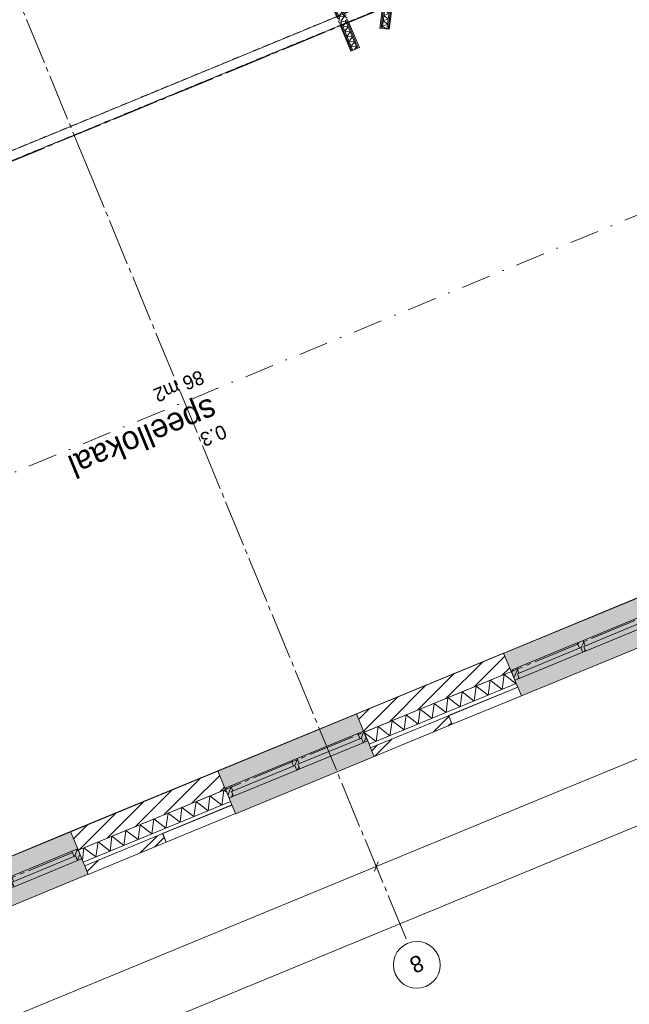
# Model space of a CAD drawing. Header units: millimetres. Extents: x -76965 to 1081933, y -21129 to 30747.
# Tile 21 of 114: x -50961 to -44455, y -13970 to -3454. Entities that reach past the tile are written whole.
import ezdxf
from ezdxf.enums import TextEntityAlignment as Align

# ---------------------------------------------------------------- set-up
doc = ezdxf.new("R2010")
doc.units = ezdxf.units.MM
doc.header["$MEASUREMENT"] = 0
for name, pattern in [('B0204', [650, 500, -50, 50, -50]), ('B0302', [625.500011, 313.000011, -156.25, 0, -156.25]), ('B0701', [117.059997, 77.999997, -39.06])]:
    doc.linetypes.add(name, pattern=pattern)
for name, color, linetype in [('007 Stramien', 7, 'Continuous'), ('021 Buitenwanden', 7, 'Continuous'), ('021 Buitenwanden 2D arcering', 7, 'Continuous'), ('021 Buitenwanden Afdek-arcering', 7, 'Continuous'), ('021 Buitenwanden Doorsnede-arcering', 7, 'Continuous'), ('021 Buitenwanden Laagscheidingslijnen', 7, 'Continuous'), ('021 Buitenwanden Ramen', 7, 'Continuous'), ('022 Binnenwanden', 7, 'Continuous'), ('022 Binnenwanden Deuren', 7, 'Continuous'), ('022 Binnenwanden Doorsnede-arcering', 7, 'Continuous'), ('022 Binnenwanden Laagscheidingslijnen', 7, 'Continuous'), ('023 Dekvloer', 7, 'Continuous'), ('102 Teksten ruimten _ Zones', 7, 'Continuous'), ('102 Teksten ruimten _ Zones Zone omranding', 7, 'Continuous'), ('102 Teksten ruimten _ Zones Zone tekst', 7, 'Continuous'), ('121 Drsn-en gevelaanduidingen', 7, 'Continuous'), ('160 Presentatie_Aankleding 2D', 7, 'Continuous')]:
    doc.layers.add(name, color=color, linetype=linetype)
doc.styles.add('GENERATED_STYLE_1', font='txt')
doc.dimstyles.new('GENERATED_STYLE__1', dxfattribs={"dimtxt": 300, "dimasz": 71.25, "dimexe": 0.18, "dimexo": 0, "dimgap": 0.09, "dimtad": 1, "dimdec": 0, "dimzin": 0, "dimdsep": 46, "dimtxsty": 'GENERATED_STYLE_1', "dimblk": 'ARROWHEAD_6', "dimblk1": 'ARROWHEAD_6', "dimblk2": 'ARROWHEAD_6', "dimcen": 0.09, "dimclrd": 1, "dimclre": 1, "dimclrt": 2, "dimadec": 1, "dimazin": 0, "dimtfac": 1, "dimtdec": 4, "dimtmove": 0, "dimatfit": 3, "dimfxl": 1, "dimtolj": 1, "dimtzin": 0, "dimarcsym": 0})
pattern_1 = [(45, (0, 0), (-229.8097, 229.8097), []), (45, (-45.96, 45.96), (-229.8097, 229.8097), [])]
pattern_2 = [(45, (0, 0), (-88.38835, 88.38835), [])]
pattern_3 = [(45, (0, 0), (-31.8198, 31.8198), [])]

# ---------------------------------------------------------------- blocks, each defined once
blk = doc.blocks.new('Slab_1_1', base_point=(-2608, 7603))
at = {"layer": '023 Dekvloer', "color": 1, "linetype": 'Continuous', "lineweight": 0, "flags": 128}
blk.add_lwpolyline([(-2608, 7603), (-65140, -18201), (-72389, -636), (-38626, 13297), (-39373, 15108), (-10605, 26980)], close=True, dxfattribs=at)
blk = doc.blocks.new('*D72')
at = {"layer": '160 Presentatie_Aankleding 2D', "color": 1, "linetype": 'Continuous', "lineweight": 0}
for p, q in [((-30840, -5767), (-38466, -8914)), ((-30867, -5702), (-30813, -5832)), ((-30861, -5816), (-30820, -5718)), ((-38466, -8914), (-47156, -12499)), ((-38493, -8849), (-38440, -8979)), ((-38487, -8963), (-38446, -8865))]:
    blk.add_line(p, q, dxfattribs=at)
at = {"layer": '160 Presentatie_Aankleding 2D', "color": 2, "lineweight": 0, "insert": (-34156, -7200), "char_height": 300, "attachment_point": 7, "rotation": 202.424, "style": 'GENERATED_STYLE_1'}
blk.add_mtext('\\A1;{\\fArial|b0|i0|c0|p38;8.250}', dxfattribs=at)
blk = doc.blocks.new('ARROWHEAD_6')
at = {"color": 0, "linetype": 'Continuous', "lineweight": 0}
for p, q in [((0, 0), (-1, 0)), ((-0.5, -0.5), (0.5, 0.5))]:
    blk.add_line(p, q, dxfattribs=at)
blk = doc.blocks.new('*D73')
at = {"layer": '160 Presentatie_Aankleding 2D', "color": 1, "linetype": 'Continuous', "lineweight": 0}
for p, q in [((-38466, -8914), (-47156, -12499)), ((-38487, -8963), (-38446, -8865)), ((-47176, -12548), (-47135, -12450))]:
    blk.add_line(p, q, dxfattribs=at)
at = {"layer": '160 Presentatie_Aankleding 2D', "color": 2, "lineweight": 0, "insert": (-42314, -10566), "char_height": 300, "attachment_point": 7, "rotation": 202.424, "style": 'GENERATED_STYLE_1'}
blk.add_mtext('\\A1;{\\fArial|b0|i0|c0|p38;9.400}', dxfattribs=at)
blk = doc.blocks.new('*D74')
at = {"layer": '160 Presentatie_Aankleding 2D', "color": 1, "linetype": 'Continuous', "lineweight": 0}
for p, q in [((-38466, -8914), (-47156, -12499)), ((-47156, -12499), (-55845, -16085)), ((-47182, -12434), (-47129, -12564)), ((-47176, -12548), (-47135, -12450)), ((-55865, -16134), (-55824, -16036))]:
    blk.add_line(p, q, dxfattribs=at)
at = {"layer": '160 Presentatie_Aankleding 2D', "color": 2, "lineweight": 0, "insert": (-51003, -14152), "char_height": 300, "attachment_point": 7, "rotation": 202.424, "style": 'GENERATED_STYLE_1'}
blk.add_mtext('\\A1;{\\fArial|b0|i0|c0|p38;9.400}', dxfattribs=at)
blk = doc.blocks.new('*D75')
at = {"layer": '160 Presentatie_Aankleding 2D', "color": 1, "linetype": 'Continuous', "lineweight": 0}
for p, q in [((-47156, -12499), (-55845, -16085)), ((-55845, -16085), (-64732, -19752)), ((-55872, -16020), (-55818, -16150)), ((-55865, -16134), (-55824, -16036)), ((-64732, -19752), (-64784, -19774)), ((-64759, -19687), (-64705, -19817)), ((-64711, -19703), (-64752, -19801))]:
    blk.add_line(p, q, dxfattribs=at)
at = {"layer": '160 Presentatie_Aankleding 2D', "color": 2, "lineweight": 0, "insert": (-59791, -17778), "char_height": 300, "attachment_point": 7, "rotation": 202.424, "style": 'GENERATED_STYLE_1'}
blk.add_mtext('\\A1;{\\fArial|b0|i0|c0|p38;9.614}', dxfattribs=at)
blk = doc.blocks.new('*D80')
at = {"layer": '160 Presentatie_Aankleding 2D', "color": 1, "linetype": 'Continuous', "lineweight": 0}
for p, q in [((-74820, 712), (-74690, 766)), ((-74707, 719), (-74804, 760)), ((-74777, 791), (-74755, 739)), ((-74755, 739), (-74008, -1073)), ((-74073, -1099), (-73943, -1046)), ((-73959, -1093), (-74057, -1052)), ((-74008, -1073), (-71387, -7423))]:
    blk.add_line(p, q, dxfattribs=at)
at = {"layer": '160 Presentatie_Aankleding 2D', "color": 2, "lineweight": 0, "insert": (-74522, 330), "char_height": 300, "attachment_point": 7, "rotation": 292.424, "style": 'GENERATED_STYLE_1'}
blk.add_mtext('\\A1;{\\fArial|b0|i0|c0|p38;1.960}', dxfattribs=at)
blk = doc.blocks.new('*D81')
at = {"layer": '160 Presentatie_Aankleding 2D', "color": 1, "linetype": 'Continuous', "lineweight": 0}
for p, q in [((-73959, -1093), (-74057, -1052)), ((-74008, -1073), (-71387, -7423)), ((-71452, -7450), (-71322, -7396)), ((-71338, -7443), (-71436, -7403))]:
    blk.add_line(p, q, dxfattribs=at)
at = {"layer": '160 Presentatie_Aankleding 2D', "color": 2, "lineweight": 0, "insert": (-72838, -3751), "char_height": 300, "attachment_point": 7, "rotation": 292.424, "style": 'GENERATED_STYLE_1'}
blk.add_mtext('\\A1;{\\fArial|b0|i0|c0|p38;6.870}', dxfattribs=at)
blk = doc.blocks.new('*D82')
at = {"layer": '160 Presentatie_Aankleding 2D', "color": 1, "linetype": 'Continuous', "lineweight": 0}
for p, q in [((-71452, -7450), (-71322, -7396)), ((-71338, -7443), (-71436, -7403)), ((-71387, -7423), (-69293, -12498)), ((-69244, -12518), (-69342, -12478))]:
    blk.add_line(p, q, dxfattribs=at)
at = {"layer": '160 Presentatie_Aankleding 2D', "color": 2, "lineweight": 0, "insert": (-70480, -9464), "char_height": 300, "attachment_point": 7, "rotation": 292.424, "style": 'GENERATED_STYLE_1'}
blk.add_mtext('\\A1;{\\fArial|b0|i0|c0|p38;5.490}', dxfattribs=at)
blk = doc.blocks.new('*D83')
at = {"layer": '160 Presentatie_Aankleding 2D', "color": 1, "linetype": 'Continuous', "lineweight": 0}
for p, q in [((-69358, -12525), (-69228, -12471)), ((-69244, -12518), (-69342, -12478)), ((-69293, -12498), (-66596, -19034)), ((-66661, -19060), (-66531, -19007)), ((-66645, -19013), (-66547, -19054)), ((-66596, -19034), (-66575, -19086))]:
    blk.add_line(p, q, dxfattribs=at)
at = {"layer": '160 Presentatie_Aankleding 2D', "color": 2, "lineweight": 0, "insert": (-68085, -15269), "char_height": 300, "attachment_point": 7, "rotation": 292.424, "style": 'GENERATED_STYLE_1'}
blk.add_mtext('\\A1;{\\fArial|b0|i0|c0|p38;7.070}', dxfattribs=at)
blk = doc.blocks.new('*D93')
at = {"layer": '160 Presentatie_Aankleding 2D', "color": 1, "linetype": 'Continuous', "lineweight": 0}
for p, q in [((-1552, 5605), (-64480, -20362)), ((-1579, 5670), (-1526, 5540)), ((-1573, 5556), (-1532, 5654)), ((-1500, 5627), (-1552, 5605)), ((-64480, -20362), (-64532, -20384)), ((-64507, -20297), (-64453, -20427)), ((-64460, -20313), (-64500, -20411))]:
    blk.add_line(p, q, dxfattribs=at)
at = {"layer": '160 Presentatie_Aankleding 2D', "color": 2, "lineweight": 0, "insert": (-32414, -7195), "char_height": 300, "attachment_point": 7, "rotation": 202.424, "style": 'GENERATED_STYLE_1'}
blk.add_mtext('\\A1;{\\fArial|b0|i0|c0|p38;68.075}', dxfattribs=at)
blk = doc.blocks.new('Cutting Plane_4_1', base_point=(-69553, -15934))
at = {"layer": '121 Drsn-en gevelaanduidingen', "color": 9, "linetype": 'B0302', "lineweight": 0}
blk.add_line((-69368, -15858), (-12464, 7624), dxfattribs=at)
blk = doc.blocks.new('*X156')
at = {"layer": '021 Buitenwanden Doorsnede-arcering', "color": 250, "linetype": 'Continuous', "lineweight": 0, "true_color": 0x3f3f3f}
for p, q in [((-48951, -11904), (-48930, -11744)), ((-48802, -11842), (-48930, -11744)), ((-48802, -11842), (-48781, -11682)), ((-48753, -11703), (-48781, -11682)), ((-49250, -12027), (-49229, -11867)), ((-49101, -11965), (-49229, -11867)), ((-49101, -11965), (-49079, -11805)), ((-48951, -11904), (-49079, -11805)), ((-49400, -12089), (-49378, -11929)), ((-49250, -12027), (-49378, -11929)), ((-49698, -12212), (-49677, -12052)), ((-49549, -12150), (-49677, -12052)), ((-49549, -12150), (-49528, -11990)), ((-49400, -12089), (-49528, -11990)), ((-49997, -12335), (-49976, -12175)), ((-49848, -12274), (-49976, -12175)), ((-49848, -12274), (-49827, -12114)), ((-49698, -12212), (-49827, -12114)), ((-50292, -12430), (-50275, -12299)), ((-50147, -12397), (-50275, -12299)), ((-50147, -12397), (-50125, -12237)), ((-49997, -12335), (-50125, -12237))]:
    blk.add_line(p, q, dxfattribs=at)
blk = doc.blocks.new('*X157')
at = {"layer": '021 Buitenwanden Doorsnede-arcering', "color": 250, "linetype": 'Continuous', "lineweight": 0, "true_color": 0x3f3f3f}
for p, q in [((-45963, -10670), (-45941, -10510)), ((-45813, -10609), (-45941, -10510)), ((-45813, -10609), (-45792, -10449)), ((-45664, -10547), (-45792, -10449)), ((-46112, -10732), (-46091, -10572)), ((-45963, -10670), (-46091, -10572)), ((-45664, -10547), (-45663, -10541)), ((-46411, -10855), (-46390, -10695)), ((-46261, -10794), (-46390, -10695)), ((-46261, -10794), (-46240, -10634)), ((-46112, -10732), (-46240, -10634)), ((-46710, -10979), (-46688, -10819)), ((-46560, -10917), (-46688, -10819)), ((-46560, -10917), (-46539, -10757)), ((-46411, -10855), (-46539, -10757)), ((-46859, -11040), (-46838, -10880)), ((-46710, -10979), (-46838, -10880)), ((-47158, -11164), (-47137, -11004)), ((-47009, -11102), (-47137, -11004)), ((-47009, -11102), (-46987, -10942)), ((-46859, -11040), (-46987, -10942)), ((-47158, -11164), (-47285, -11066))]:
    blk.add_line(p, q, dxfattribs=at)
blk = doc.blocks.new('R2e hout 17_3')
at = {"layer": '021 Buitenwanden 2D arcering', "linetype": 'Continuous', "lineweight": 0, "true_color": 0x000000}
h = blk.add_hatch(dxfattribs=at)
h.set_pattern_fill('310_Naaldhout__01__0001', color=18, style=0, pattern_type=2)
h.set_pattern_definition(pattern_3)
h.paths.add_polyline_path([(-800, 0), (-800, -114), (-733, -114), (-733, -54), (-750, -54), (-750, 0)])
h = blk.add_hatch(dxfattribs=at)
h.set_pattern_fill('310_Naaldhout__01__0001', color=18, style=0, pattern_type=2)
h.set_pattern_definition(pattern_3)
h.paths.add_polyline_path([(0, -114), (0, 0), (-16.5, 0), (-16.5, -54), (-33.5, -54), (-33.5, -114)])
h = blk.add_hatch(dxfattribs=at)
h.set_pattern_fill('310_Naaldhout__01__0001', color=18, style=0, pattern_type=2)
h.set_pattern_definition(pattern_3)
h.paths.add_polyline_path([(0, 0), (0, -114), (33.5, -114), (33.5, -54), (16.5, -54), (16.5, 0)])
h = blk.add_hatch(dxfattribs=at)
h.set_pattern_fill('310_Naaldhout__01__0001', color=18, style=0, pattern_type=2)
h.set_pattern_definition(pattern_3)
h.paths.add_polyline_path([(800, -114), (800, 0), (750, 0), (750, -54), (733, -54), (733, -114)])
at = {"layer": '021 Buitenwanden Ramen', "color": 1, "linetype": 'Continuous', "lineweight": 0}
for p, q in [((-800, 180), (800, 180)), ((-800, 0), (-750, 0)), ((-800, -114), (-800, 0)), ((-750, 0), (-750, -54)), ((-750, 0), (-16.5, 0)), ((-16.5, -54), (-16.5, 0)), ((-16.5, 0), (0, 0)), ((0, 0), (16.5, 0)), ((16.5, 0), (16.5, -54)), ((16.5, 0), (750, 0)), ((750, -54), (750, 0)), ((750, 0), (800, 0)), ((800, 0), (800, -114)), ((-750, -54), (-733, -54)), ((-750, -54), (-16.5, -54)), ((-750, -54), (-16.5, -54)), ((-733, -54), (-733, -114)), ((-33.5, -114), (-33.5, -54)), ((-33.5, -54), (-16.5, -54)), ((16.5, -54), (33.5, -54)), ((16.5, -54), (750, -54)), ((16.5, -54), (750, -54)), ((33.5, -54), (33.5, -114)), ((733, -114), (733, -54)), ((733, -54), (750, -54)), ((-733, -114), (-800, -114)), ((-33.5, -114), (-733, -114)), ((0, -114), (-33.5, -114)), ((33.5, -114), (0, -114)), ((733, -114), (33.5, -114)), ((800, -114), (733, -114)), ((-800, -314), (800, -314))]:
    blk.add_line(p, q, dxfattribs=at)
at = {"layer": '021 Buitenwanden Ramen', "color": 254, "linetype": 'Continuous', "lineweight": 0, "true_color": 0xdfdfdf}
for p, q in [((-800, -100), (-800, 0)), ((800, -100), (800, 0))]:
    blk.add_line(p, q, dxfattribs=at)
at = {"layer": '021 Buitenwanden Ramen', "color": 2, "linetype": 'Continuous', "lineweight": 0}
for p, q in [((-800, -114), (-800, -100)), ((800, -114), (800, -100))]:
    blk.add_line(p, q, dxfattribs=at)
blk = doc.blocks.new('R nis rechthoekig 17_2')
at = {"layer": '021 Buitenwanden Ramen', "color": 1, "linetype": 'Continuous', "lineweight": 0}
for p, q in [((-400, 100), (400, 100)), ((-400, 100), (-400, 0)), ((-400, 0), (400, 0)), ((400, 0), (400, 100))]:
    blk.add_line(p, q, dxfattribs=at)
blk.add_point((400, 100), dxfattribs=at)
blk = doc.blocks.new('Wall_15_1', base_point=(-39020, -7423))
at = {"layer": '021 Buitenwanden Afdek-arcering', "linetype": 'Continuous', "lineweight": 0, "true_color": 0xffffff}
for points in [[(-45796, -10219), (-45719, -10404), (-45676, -10509), (-45607, -10675), (-44128, -10065), (-44197, -9899), (-44240, -9793), (-44317, -9608)], [(-48846, -11477), (-48770, -11662), (-48726, -11768), (-48658, -11934), (-47179, -11324), (-47247, -11157), (-47291, -11052), (-47367, -10867)], [(-51897, -12736), (-51820, -12921), (-51777, -13027), (-51708, -13193), (-50229, -12583), (-50298, -12416), (-50341, -12311), (-50418, -12126)]]:
    blk.add_hatch(color=7, dxfattribs=at).paths.add_polyline_path(points)
at = {"layer": '021 Buitenwanden Doorsnede-arcering', "linetype": 'Continuous', "lineweight": 0, "true_color": 0x000000}
h = blk.add_hatch(dxfattribs=at)
h.set_pattern_fill('130_Kalkzandsteen_0001', color=18, style=0, pattern_type=2)
h.set_pattern_definition(pattern_2)
h.paths.add_polyline_path([(-45796, -10219), (-47367, -10867), (-47291, -11052), (-47286, -11065), (-45714, -10416), (-45719, -10404)])
h = blk.add_hatch(dxfattribs=at)
h.set_pattern_fill('145_Baksteen_0001', color=18, style=0, pattern_type=2)
h.set_pattern_definition(pattern_1)
h.paths.add_polyline_path([(-47217, -11231), (-47179, -11324), (-46347, -10980), (-46385, -10888)])
h = blk.add_hatch(dxfattribs=at)
h.set_pattern_fill('130_Kalkzandsteen_0001', color=18, style=0, pattern_type=2)
h.set_pattern_definition(pattern_2)
h.paths.add_polyline_path([(-50418, -12126), (-50341, -12311), (-50336, -12324), (-48765, -11675), (-48770, -11662), (-48846, -11477)])
h = blk.add_hatch(dxfattribs=at)
h.set_pattern_fill('145_Baksteen_0001', color=18, style=0, pattern_type=2)
h.set_pattern_definition(pattern_1)
h.paths.add_polyline_path([(-50267, -12490), (-50229, -12583), (-49397, -12239), (-49435, -12147)])
at = {"layer": '021 Buitenwanden', "color": 2, "linetype": 'Continuous', "lineweight": 0}
for p, q in [((-45796, -10219), (-45719, -10404)), ((-45719, -10404), (-45714, -10416)), ((-47367, -10867), (-47291, -11052)), ((-47291, -11052), (-47286, -11065)), ((-48846, -11477), (-48770, -11662)), ((-48770, -11662), (-48765, -11675)), ((-50418, -12126), (-50341, -12311)), ((-50341, -12311), (-50336, -12324))]:
    blk.add_line(p, q, dxfattribs=at)
at = {"layer": '021 Buitenwanden', "color": 254, "linetype": 'Continuous', "lineweight": 0, "true_color": 0xdfdfdf}
for p, q in [((-45714, -10416), (-45676, -10509)), ((-45676, -10509), (-45661, -10546)), ((-47286, -11065), (-47247, -11157)), ((-47247, -11157), (-47232, -11194)), ((-48765, -11675), (-48726, -11768)), ((-48726, -11768), (-48711, -11805)), ((-50336, -12324), (-50298, -12416)), ((-50298, -12416), (-50283, -12453))]:
    blk.add_line(p, q, dxfattribs=at)
at = {"layer": '021 Buitenwanden', "color": 1, "linetype": 'Continuous', "lineweight": 0}
for p, q in [((-46385, -10888), (-45645, -10583)), ((-46347, -10980), (-46385, -10888)), ((-49435, -12147), (-48696, -11842)), ((-49397, -12239), (-49435, -12147))]:
    blk.add_line(p, q, dxfattribs=at)
at = {"layer": '021 Buitenwanden', "color": 9, "linetype": 'Continuous', "lineweight": 0}
for p, q in [((-45661, -10546), (-45645, -10583)), ((-47232, -11194), (-47217, -11231)), ((-48711, -11805), (-48696, -11842)), ((-50283, -12453), (-50267, -12490))]:
    blk.add_line(p, q, dxfattribs=at)
at = {"layer": '021 Buitenwanden', "color": 3, "linetype": 'Continuous', "lineweight": 0}
for p, q in [((-47217, -11231), (-47179, -11324)), ((-50267, -12490), (-50229, -12583))]:
    blk.add_line(p, q, dxfattribs=at)
at = {"layer": '021 Buitenwanden', "color": 2, "linetype": 'Continuous', "lineweight": 0, "flags": 128}
for points in [[(-45796, -10219), (-47367, -10867)], [(-48846, -11477), (-50418, -12126)]]:
    blk.add_lwpolyline(points, dxfattribs=at)
at = {"layer": '021 Buitenwanden', "color": 3, "linetype": 'Continuous', "lineweight": 0, "flags": 128}
for points in [[(-47179, -11324), (-46347, -10980)], [(-50229, -12583), (-49397, -12239)]]:
    blk.add_lwpolyline(points, dxfattribs=at)
at = {"layer": '021 Buitenwanden Laagscheidingslijnen', "color": 2, "linetype": 'Continuous', "lineweight": 0}
for p, q in [((-47286, -11065), (-45714, -10416)), ((-50336, -12324), (-48765, -11675))]:
    blk.add_line(p, q, dxfattribs=at)
at = {"layer": '021 Buitenwanden Laagscheidingslijnen', "color": 1, "linetype": 'Continuous', "lineweight": 0}
for p, q in [((-47232, -11194), (-45661, -10546)), ((-50283, -12453), (-48711, -11805))]:
    blk.add_line(p, q, dxfattribs=at)
at = {"layer": '021 Buitenwanden Laagscheidingslijnen', "color": 3, "linetype": 'Continuous', "lineweight": 0}
for p, q in [((-47217, -11231), (-46385, -10888)), ((-50267, -12490), (-49435, -12147))]:
    blk.add_line(p, q, dxfattribs=at)
at = {"layer": '021 Buitenwanden', "color": 1, "lineweight": 0}
for name in ['*X157', '*X156']:
    blk.add_blockref(name, (0, 0), dxfattribs=at)
at = {"layer": '021 Buitenwanden Ramen', "color": 1, "linetype": 'Continuous', "lineweight": 0, "zscale": 1000, "rotation": 202.4239728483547}
for p in [(-44936, -10204), (-47987, -11463), (-51037, -12721)]:
    blk.add_blockref('R2e hout 17_3', p, dxfattribs=at)
at = {"layer": '021 Buitenwanden Ramen', "color": 1, "linetype": 'Continuous', "lineweight": 0, "xscale": -1, "zscale": 1000, "rotation": 202.4239728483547}
for p in [(-46015, -10735), (-49066, -11994)]:
    blk.add_blockref('R nis rechthoekig 17_2', p, dxfattribs=at)
blk = doc.blocks.new('speellokaal_0.3_16_1', base_point=(-49659, -7877))
at = {"layer": '102 Teksten ruimten _ Zones Zone tekst', "color": 2, "lineweight": 0, "style": 'GENERATED_STYLE_1'}
for tag, height, p in [('ROOM_AREA', 150, (-48975, -7332)), ('ROOM_NAME', 250, (-48825, -7718)), ('ROOM_NUMBER', 150, (-48735, -7913))]:
    blk.add_attdef(tag, text='', height=height, rotation=202.424, dxfattribs=at).set_placement(p, align=Align.TOP_LEFT)
blk = doc.blocks.new('Simple Door Opening_3')
at = {"layer": '022 Binnenwanden Deuren', "color": 1, "linetype": 'Continuous', "lineweight": 0}
for p, q in [((-6330, 88), (-6330, 100)), ((-6330, 75), (-6330, 88)), ((-6330, 25), (-6330, 75)), ((-6330, 12), (-6330, 25)), ((-6330, 0), (-6330, 12)), ((6330, 88), (6330, 100)), ((6330, 75), (6330, 88)), ((6330, 25), (6330, 75)), ((6330, 12), (6330, 25)), ((6330, 0), (6330, 12))]:
    blk.add_line(p, q, dxfattribs=at)
at = {"layer": '022 Binnenwanden Deuren', "color": 1, "linetype": 'B0701', "lineweight": 0}
for p, q in [((-6330, 100), (6330, 100)), ((-6330, 0), (6330, 0))]:
    blk.add_line(p, q, dxfattribs=at)
blk = doc.blocks.new('Wall_49_1', base_point=(-43683, -1813))
at = {"layer": '022 Binnenwanden', "color": 1, "linetype": 'Continuous', "lineweight": 0, "flags": 128}
blk.add_lwpolyline([(-55293, -6604), (-55254, -6696)], dxfattribs=at)
at = {"layer": '022 Binnenwanden Deuren', "color": 1, "linetype": 'Continuous', "lineweight": 0, "xscale": -0.9999999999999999, "zscale": 1000, "rotation": 202.4239735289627}
blk.add_blockref('Simple Door Opening_3', (-49442, -4190), dxfattribs=at)
blk = doc.blocks.new('*X1164')
at = {"layer": '022 Binnenwanden Doorsnede-arcering', "color": 250, "linetype": 'Continuous', "lineweight": 0, "true_color": 0x3f3f3f}
blk.add_line((-46989, -3236), (-46977, -3245), dxfattribs=at)
blk = doc.blocks.new('*X1165')
at = {"layer": '022 Binnenwanden Doorsnede-arcering', "color": 250, "linetype": 'Continuous', "lineweight": 0, "true_color": 0x3f3f3f}
blk.add_line((-47000, -3227), (-46989, -3236), dxfattribs=at)
blk = doc.blocks.new('*X1166')
at = {"layer": '022 Binnenwanden Doorsnede-arcering', "color": 250, "linetype": 'Continuous', "lineweight": 0, "true_color": 0x3f3f3f}
for p, q in [((-47069, -3237), (-47076, -3295)), ((-47069, -3237), (-47065, -3240)), ((-47084, -3289), (-47076, -3295))]:
    blk.add_line(p, q, dxfattribs=at)
blk = doc.blocks.new('*X1167')
at = {"layer": '022 Binnenwanden Doorsnede-arcering', "color": 250, "linetype": 'Continuous', "lineweight": 0, "true_color": 0x3f3f3f}
blk.add_line((-47065, -3240), (-47053, -3249), dxfattribs=at)
blk = doc.blocks.new('*X1168')
at = {"layer": '022 Binnenwanden Doorsnede-arcering', "color": 250, "linetype": 'Continuous', "lineweight": 0, "true_color": 0x3f3f3f}
for p, q in [((-47013, -3330), (-47067, -3352)), ((-47021, -3387), (-47067, -3352)), ((-47006, -3272), (-47059, -3295)), ((-47013, -3330), (-47059, -3295)), ((-47006, -3272), (-47012, -3268)), ((-47028, -3444), (-47081, -3466)), ((-47035, -3501), (-47081, -3466)), ((-47021, -3387), (-47074, -3409)), ((-47028, -3444), (-47074, -3409)), ((-47035, -3501), (-47088, -3524)), ((-47050, -3553), (-47088, -3524))]:
    blk.add_line(p, q, dxfattribs=at)
blk = doc.blocks.new('*X1169')
at = {"layer": '022 Binnenwanden Doorsnede-arcering', "color": 250, "linetype": 'Continuous', "lineweight": 0, "true_color": 0x3f3f3f}
for p, q in [((-46999, -3215), (-47052, -3237)), ((-47012, -3268), (-47052, -3237)), ((-46999, -3215), (-47004, -3211))]:
    blk.add_line(p, q, dxfattribs=at)
blk = doc.blocks.new('*X1170')
at = {"layer": '022 Binnenwanden Doorsnede-arcering', "color": 250, "linetype": 'Continuous', "lineweight": 0, "true_color": 0x3f3f3f}
for p, q in [((-46897, -2413), (-46950, -2436)), ((-46903, -2362), (-46943, -2378)), ((-46897, -2413), (-46943, -2378)), ((-46904, -2470), (-46957, -2493)), ((-46911, -2528), (-46957, -2493)), ((-46904, -2470), (-46950, -2436)), ((-46919, -2585), (-46972, -2607)), ((-46926, -2642), (-46972, -2607)), ((-46911, -2528), (-46964, -2550)), ((-46919, -2585), (-46964, -2550)), ((-46933, -2700), (-46986, -2722)), ((-46940, -2757), (-46986, -2722)), ((-46926, -2642), (-46979, -2665)), ((-46933, -2700), (-46979, -2665)), ((-46948, -2814), (-47001, -2836)), ((-46955, -2871), (-47001, -2836)), ((-46940, -2757), (-46994, -2779)), ((-46948, -2814), (-46994, -2779)), ((-46962, -2929), (-47015, -2951)), ((-46955, -2871), (-47008, -2894)), ((-46962, -2929), (-47008, -2894)), ((-46977, -3043), (-47030, -3066)), ((-46970, -2986), (-47023, -3008)), ((-46977, -3043), (-47023, -3008)), ((-46970, -2986), (-47015, -2951)), ((-46984, -3100), (-47037, -3123)), ((-46991, -3158), (-47037, -3123)), ((-46984, -3100), (-47030, -3066)), ((-46991, -3158), (-47045, -3180)), ((-47004, -3211), (-47045, -3180))]:
    blk.add_line(p, q, dxfattribs=at)
blk = doc.blocks.new('Wall_55_1', base_point=(-46915, -2360))
at = {"layer": '022 Binnenwanden', "color": 1, "linetype": 'Continuous', "lineweight": 0, "flags": 128}
for points in [[(-46965, -2354), (-47074, -3212)], [(-46968, -3169), (-46866, -2366)], [(-46866, -2366), (-46965, -2354)], [(-47088, -3327), (-47116, -3544)], [(-47017, -3557), (-46982, -3283)], [(-47116, -3544), (-47017, -3557)]]:
    blk.add_lwpolyline(points, dxfattribs=at)
at = {"layer": '022 Binnenwanden Laagscheidingslijnen', "color": 9, "linetype": 'Continuous', "lineweight": 0}
for p, q in [((-46952, -2355), (-47062, -3221)), ((-46940, -2357), (-47051, -3230)), ((-46998, -3208), (-46890, -2363)), ((-46983, -3188), (-46878, -2365)), ((-47064, -3236), (-47078, -3241)), ((-47062, -3221), (-47076, -3227)), ((-47051, -3230), (-47064, -3236)), ((-47005, -3265), (-46992, -3260)), ((-46985, -3203), (-46998, -3208)), ((-46992, -3260), (-46978, -3254)), ((-46971, -3197), (-46985, -3203)), ((-46969, -3183), (-46983, -3188)), ((-47073, -3307), (-47104, -3546)), ((-47058, -3287), (-47091, -3547)), ((-47087, -3312), (-47073, -3307)), ((-47085, -3298), (-47072, -3293)), ((-47072, -3293), (-47058, -3287)), ((-47042, -3554), (-47005, -3265)), ((-47029, -3555), (-46994, -3274)), ((-46994, -3274), (-46980, -3268))]:
    blk.add_line(p, q, dxfattribs=at)
at = {"layer": '022 Binnenwanden', "color": 1, "lineweight": 0}
for name in ['*X1170', '*X1166', '*X1167', '*X1169', '*X1165', '*X1164', '*X1168']:
    blk.add_blockref(name, (0, 0), dxfattribs=at)
blk = doc.blocks.new('*X1172')
at = {"layer": '022 Binnenwanden Doorsnede-arcering', "color": 250, "linetype": 'Continuous', "lineweight": 0, "true_color": 0x3f3f3f}
blk.add_line((-47486, -3421), (-47466, -3437), dxfattribs=at)
blk = doc.blocks.new('*X1173')
at = {"layer": '022 Binnenwanden Doorsnede-arcering', "color": 250, "linetype": 'Continuous', "lineweight": 0, "true_color": 0x3f3f3f}
for q in [(-47497, -3426), (-47486, -3421)]:
    blk.add_line((-47496, -3414), q, dxfattribs=at)
blk = doc.blocks.new('*X1174')
at = {"layer": '022 Binnenwanden Doorsnede-arcering', "color": 250, "linetype": 'Continuous', "lineweight": 0, "true_color": 0x3f3f3f}
blk.add_line((-47552, -3457), (-47555, -3482), dxfattribs=at)
blk = doc.blocks.new('*X1175')
at = {"layer": '022 Binnenwanden Doorsnede-arcering', "color": 250, "linetype": 'Continuous', "lineweight": 0, "true_color": 0x3f3f3f}
for q in [(-47552, -3457), (-47547, -3438)]:
    blk.add_line((-47549, -3436), q, dxfattribs=at)
blk = doc.blocks.new('*X1176')
at = {"layer": '022 Binnenwanden Doorsnede-arcering', "color": 250, "linetype": 'Continuous', "lineweight": 0, "true_color": 0x3f3f3f}
for p, q in [((-47476, -3477), (-47511, -3523)), ((-47454, -3531), (-47511, -3523)), ((-47476, -3477), (-47509, -3473)), ((-47454, -3531), (-47489, -3577)), ((-47432, -3584), (-47489, -3577)), ((-47432, -3584), (-47467, -3630)), ((-47410, -3637), (-47467, -3630)), ((-47410, -3637), (-47445, -3683)), ((-47388, -3691), (-47445, -3683)), ((-47388, -3691), (-47423, -3737)), ((-47366, -3744), (-47423, -3737)), ((-47366, -3744), (-47390, -3776))]:
    blk.add_line(p, q, dxfattribs=at)
blk = doc.blocks.new('*X1177')
at = {"layer": '022 Binnenwanden Doorsnede-arcering', "color": 250, "linetype": 'Continuous', "lineweight": 0, "true_color": 0x3f3f3f}
for p, q in [((-47498, -3424), (-47533, -3470)), ((-47509, -3473), (-47533, -3470)), ((-47498, -3424), (-47515, -3422))]:
    blk.add_line(p, q, dxfattribs=at)
blk = doc.blocks.new('*X1178')
at = {"layer": '022 Binnenwanden Doorsnede-arcering', "color": 250, "linetype": 'Continuous', "lineweight": 0, "true_color": 0x3f3f3f}
for p, q in [((-47806, -2677), (-47863, -2669)), ((-47806, -2677), (-47842, -2723)), ((-47784, -2730), (-47842, -2723)), ((-47784, -2730), (-47820, -2776)), ((-47762, -2784), (-47820, -2776)), ((-47762, -2784), (-47798, -2829)), ((-47740, -2837), (-47798, -2829)), ((-47740, -2837), (-47776, -2883)), ((-47718, -2890), (-47776, -2883)), ((-47718, -2890), (-47754, -2936)), ((-47696, -2944), (-47754, -2936)), ((-47696, -2944), (-47731, -2989)), ((-47674, -2997), (-47731, -2989)), ((-47674, -2997), (-47709, -3043)), ((-47652, -3050), (-47709, -3043)), ((-47652, -3050), (-47687, -3096)), ((-47630, -3104), (-47687, -3096)), ((-47630, -3104), (-47665, -3150)), ((-47608, -3157), (-47665, -3150)), ((-47608, -3157), (-47643, -3203)), ((-47586, -3211), (-47643, -3203)), ((-47586, -3211), (-47621, -3256)), ((-47564, -3264), (-47621, -3256)), ((-47564, -3264), (-47599, -3310)), ((-47542, -3317), (-47599, -3310)), ((-47542, -3317), (-47577, -3363)), ((-47520, -3371), (-47577, -3363)), ((-47520, -3371), (-47555, -3416)), ((-47515, -3422), (-47555, -3416))]:
    blk.add_line(p, q, dxfattribs=at)
blk = doc.blocks.new('Wall_56_1', base_point=(-47840, -2660))
at = {"layer": '022 Binnenwanden', "color": 1, "linetype": 'Continuous', "lineweight": 0, "flags": 128}
for points in [[(-47794, -2641), (-47887, -2679)], [(-47887, -2679), (-47580, -3421)], [(-47488, -3383), (-47794, -2641)], [(-47542, -3514), (-47428, -3791)], [(-47335, -3753), (-47450, -3476)], [(-47428, -3791), (-47335, -3753)]]:
    blk.add_lwpolyline(points, dxfattribs=at)
at = {"layer": '022 Binnenwanden Laagscheidingslijnen', "color": 9, "linetype": 'Continuous', "lineweight": 0}
for p, q in [((-47875, -2674), (-47564, -3428)), ((-47864, -2670), (-47548, -3435)), ((-47501, -3416), (-47817, -2650)), ((-47495, -3400), (-47806, -2646)), ((-47564, -3428), (-47576, -3433)), ((-47559, -3440), (-47571, -3445)), ((-47548, -3435), (-47559, -3440)), ((-47490, -3411), (-47501, -3416)), ((-47483, -3395), (-47495, -3400)), ((-47478, -3406), (-47490, -3411)), ((-47482, -3462), (-47471, -3457)), ((-47358, -3763), (-47482, -3462)), ((-47471, -3457), (-47459, -3453)), ((-47466, -3469), (-47454, -3464)), ((-47347, -3758), (-47466, -3469)), ((-47552, -3491), (-47540, -3486)), ((-47547, -3502), (-47535, -3498)), ((-47540, -3486), (-47529, -3481)), ((-47535, -3498), (-47416, -3787)), ((-47529, -3481), (-47405, -3782))]:
    blk.add_line(p, q, dxfattribs=at)
at = {"layer": '022 Binnenwanden', "color": 1, "lineweight": 0}
for name in ['*X1178', '*X1174', '*X1175', '*X1177', '*X1173', '*X1172', '*X1176']:
    blk.add_blockref(name, (0, 0), dxfattribs=at)
blk = doc.blocks.new('Standard grid marker_2')
at = {"layer": '007 Stramien', "color": 6, "linetype": 'B0204', "lineweight": 0}
for p, q in [((9000, 0), (17821, 0)), ((17821, 0), (26821, 0))]:
    blk.add_line(p, q, dxfattribs=at)
at = {"layer": '007 Stramien', "color": 212, "linetype": 'Continuous', "lineweight": 0, "true_color": 0xcc00cc}
for start, end in [(0, 180), (180, 0)]:
    blk.add_arc((27071, 0), 250, start, end, dxfattribs=at)
at = {"layer": '007 Stramien', "color": 6, "linetype": 'B0204', "lineweight": 0}
blk.add_point((17821, 0), dxfattribs=at)
blk.add_point((17821, 0), dxfattribs=at)
at = {"layer": '007 Stramien', "color": 6, "lineweight": 0, "style": 'GENERATED_STYLE_1'}
for tag, p in [('AC_MarkerText_1_0', (-250, 9)), ('AC_MarkerText_1_1', (27071, 9))]:
    blk.add_attdef(tag, text='', height=175, rotation=270, dxfattribs=at).set_placement(p, align=Align.MIDDLE_CENTER)
blk = doc.blocks.new('Standard grid marker_3')
at = {"layer": '007 Stramien', "color": 6, "linetype": 'B0204', "lineweight": 0}
blk.add_line((9000, 0), (64152, 0), dxfattribs=at)
at = {"layer": '007 Stramien', "color": 6, "lineweight": 0, "style": 'GENERATED_STYLE_1'}
for tag, p in [('AC_MarkerText_1_0', (-250, 10)), ('AC_MarkerText_1_1', (73402, 10))]:
    blk.add_attdef(tag, text='', height=175, dxfattribs=at).set_placement(p, align=Align.MIDDLE_CENTER)

msp = doc.modelspace()

# ---------------------------------------------------------------- linework, layer by layer
at = {"layer": '102 Teksten ruimten _ Zones Zone omranding', "color": 33, "linetype": 'Continuous', "lineweight": 0, "true_color": 0xb3a584, "flags": 128}
msp.add_lwpolyline([(-31578.4, -4351.7), (-32322.2, -2549.2), (-33394.8, -2991.8), (-35263.9, 1537.7), (-28157, 4470.5), (-30067.9, 9101), (-31192.4, 8640.4), (-31335.2, 8989), (-40221, 5318.7), (-39272.7, 3020.7), (-46113.1, 197.9), (-46948, 2221.2), (-48011.1, 1782.5), (-48124.5, 2057.3), (-63681.9, -4362.7), (-61670.9, -9236.1), (-43590.8, -1775.1), (-40934.4, -8212.6)], close=True, dxfattribs=at)
at = {"layer": '102 Teksten ruimten _ Zones Zone omranding', "color": 9, "linetype": 'Continuous', "lineweight": 0, "true_color": 0xcec5b0, "flags": 128}
msp.add_lwpolyline([(-52636.2, -13041.4), (-41026.8, -8250.7), (-43645.1, -1905.7), (-55254.5, -6696.4), (-54772.3, -7865)], close=True, dxfattribs=at)

# ---------------------------------------------------------------- block references
at = {"layer": '007 Stramien', "color": 1, "linetype": 'Continuous', "lineweight": 0, "zscale": 1000, "rotation": 202.423973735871}
for p in [(-3323.9, 14724.8), (-626.9, 8189.2)]:
    msp.add_blockref('Standard grid marker_3', p, dxfattribs=at)
at = {"layer": '007 Stramien', "color": 1, "linetype": 'Continuous', "lineweight": 0}
ref = msp.add_blockref('Standard grid marker_2', (-57048.8, 11475.1), dxfattribs=dict(at, zscale=1000, rotation=292.4239737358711))
ref.add_attrib('AC_MarkerText_1_1', '8', dxfattribs={"color": 6, "lineweight": 0, "height": 175, "rotation": 202.42397, "style": 'GENERATED_STYLE_1'}).set_placement((-46722.4, -13540.5), align=Align.MIDDLE_CENTER)
at = {"layer": '021 Buitenwanden', "color": 1, "lineweight": 0}
msp.add_blockref('Wall_15_1', (-39019.9, -7422.6), dxfattribs=at)
at = {"layer": '022 Binnenwanden', "color": 1, "lineweight": 0}
for name, p in [('Wall_49_1', (-43683.3, -1813.3)), ('Wall_55_1', (-46915.1, -2360.2)), ('Wall_56_1', (-47840.4, -2660))]:
    msp.add_blockref(name, p, dxfattribs=at)
at = {"layer": '023 Dekvloer', "color": 1, "linetype": 'Continuous', "lineweight": 0}
msp.add_blockref('Slab_1_1', (-2608.4, 7603), dxfattribs=at)
at = {"layer": '102 Teksten ruimten _ Zones', "color": 2, "linetype": 'Continuous', "lineweight": 0}
msp.add_blockref('speellokaal_0.3_16_1', (-49659.4, -7877.2), dxfattribs=at).add_auto_attribs({'ROOM_NAME': 'speellokaal', 'ROOM_NUMBER': '0.3', 'ROOM_AREA': '86 m2'})
at = {"layer": '121 Drsn-en gevelaanduidingen', "color": 9, "lineweight": 0}
msp.add_blockref('Cutting Plane_4_1', (-69552.7, -15934.5), dxfattribs=at)

# ---------------------------------------------------------------- dimensions: what is measured, and where the dimension line sits
at = {"layer": '160 Presentatie_Aankleding 2D', "color": 1, "linetype": 'Continuous', "lineweight": 0}
for base, p1, p2, angle, picture, middle, turn in [((-74007.8, -1072.6), (-8786.4, 27962), (-8038.7, 26150.2), 292.42397, '*D80', (-74187.5, -86.6), 292.42397), ((-71387.2, -7423.1), (-8038.7, 26150.2), (-5418.1, 19799.7), 292.42397, '*D81', (-72503.4, -4167.8), 292.42397), ((-69293, -12498), (-5418.1, 19799.7), (-3323.9, 14724.8), 292.42397, '*D82', (-70146, -9880.5), 292.42397), ((-66596, -19033.6), (-3323.9, 14724.8), (-626.9, 8189.2), 292.42397, '*D83', (-67750.4, -15685.7), 292.42397), ((-64480.1, -20362.4), (-1466.4, 5396.7), (-64394, -20570.9), 202.42397, '*D93', (-32936.2, -7572.7), 202.42397), ((-38466.3, -8913.6), (-30502.3, -6585.2), (-38128.5, -9732.2), 202.42397, '*D72', (-34573.1, -7534.2), 202.42397), ((-55844.8, -16085), (-46817.7, -13317.9), (-55507, -16903.6), 202.42397, '*D74', (-51420.1, -14486.2), 202.42397), ((-47155.6, -12499.3), (-38128.5, -9732.2), (-46817.7, -13317.9), 202.42397, '*D73', (-42730.8, -10900.5), 202.42397), ((-64731.8, -19752.3), (-55507, -16903.6), (-64394, -20570.9), 202.42397, '*D75', (-60208.2, -18112.8), 202.42397)]:
    dim = msp.add_linear_dim(base=base, p1=p1, p2=p2, angle=angle, dimstyle='GENERATED_STYLE__1', dxfattribs=at)
    dim.commit()
    dim.dimension.update_dxf_attribs({"geometry": picture, "text_midpoint": middle, "dimtype": 160, "text_rotation": turn})

doc.saveas('drawing.dxf')
